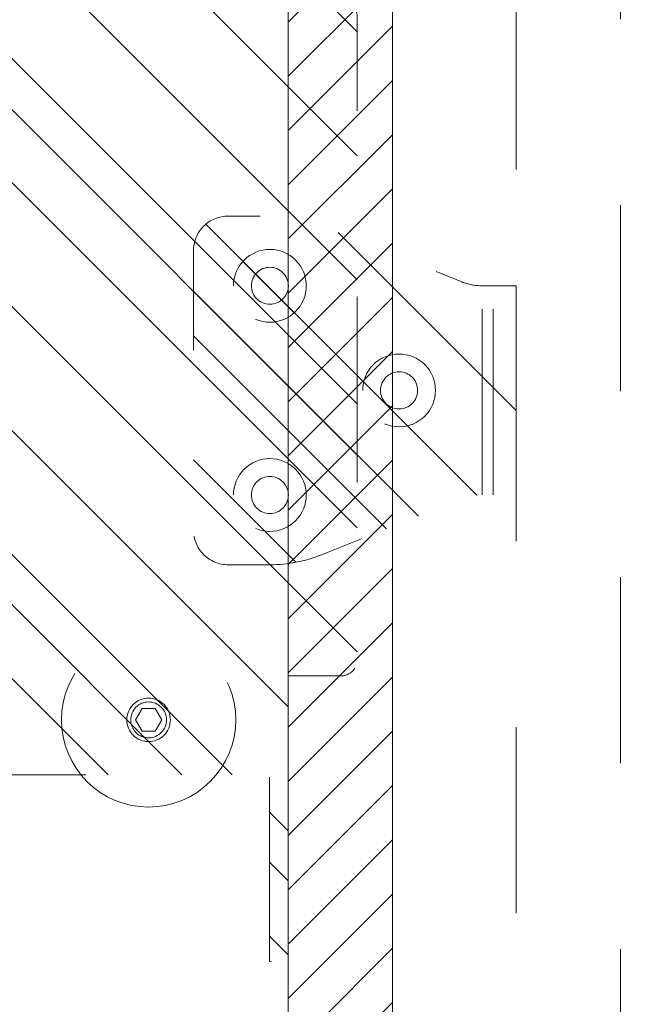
# Model space of a CAD drawing. Header units: inches. Extents: x -462 to -293, y -254 to -12.
# Tile 58 of 89: x -353.15 to -348.67, y -50.66 to -43.6. Entities that reach past the tile are written whole.
import ezdxf

# ---------------------------------------------------------------- set-up
doc = ezdxf.new("R2010")
doc.units = ezdxf.units.IN
doc.header["$LTSCALE"] = 32
doc.header["$MEASUREMENT"] = 0
doc.linetypes.add('Dash Style-1', pattern=[0.083328, 0.041656, -0.041672])
for name, color, linetype, lineweight in [('DashLine', 7, 'Dash Style-1', 13), ('DashLineFill', 7, 'Dash Style-1', 13), ('Drawing', 7, 'Continuous', 18), ('Metal-Black', 7, 'Continuous', 18), ('None', 7, 'Continuous', 18), ('SolidLine', 7, 'Continuous', 15), ('Wood_1-H', 7, 'Continuous', 13)]:
    doc.layers.add(name, color=color, linetype=linetype, lineweight=lineweight)
doc.layers.add('Electrical', color=1, linetype='Dash Style-1', lineweight=15, true_color=0xff0000)
pattern_1 = [(45, (0, 0), (-1.613, 1.9357), []), (45, (-1.0608, 1.0608), (-0.472346, 0.41676), [])]

# ---------------------------------------------------------------- blocks, each defined once
blk = doc.blocks.new('Group-12')
at = {"layer": 'DashLine'}
blk.add_rational_spline([(3.4259, -2.5591), (3.4259, -37.7752), (3.4259, -72.9914), (3.4259, -74.5276), (1.8898, -74.5276), (-11.0287, -74.5473), (-23.9472, -74.5671), (-25.2496, -74.4618), (-25.4762, -73.1751), (-27.4062, -52.6221), (-29.3362, -32.0691), (-29.6454, -28.7795), (-29.6452, -25.4721), (-29.6458, -14.0156), (-29.6464, -2.5591), (-13.1102, -2.5591), (3.4259, -2.5591)], [1, 1, 1, 0.707106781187, 1, 1, 1, 1, 1, 1, 1, 1, 1, 1, 1, 1, 1], degree=2, knots=[0, 0, 0, 0.343773, 0.343773, 0.354376, 0.354376, 0.480484, 0.480484, 0.493239, 0.493239, 0.694763, 0.694763, 0.727018, 0.727018, 0.838741, 0.838741, 1, 1, 1], dxfattribs=at)
at = {"layer": 'SolidLine'}
blk.add_rational_spline([(4.8819, -2.5591), (4.8819, -37.7752), (4.8819, -72.9914), (4.8819, -75.9836), (1.8898, -75.9836), (-11.0237, -76.0038), (-23.9372, -76.0241), (-26.4886, -75.8182), (-26.9262, -73.3111), (-28.8567, -52.7586), (-30.7872, -32.2061), (-31.1014, -28.847), (-31.1022, -25.4721), (-31.1023, -14.0156), (-31.1024, -2.5591), (-13.1102, -2.5591), (4.8819, -2.5591)], [1, 1, 1, 0.707106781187, 1, 1, 1, 1, 1, 1, 1, 1, 1, 1, 1, 1, 1], degree=2, knots=[0, 0, 0, 0.330467, 0.330467, 0.350321, 0.350321, 0.471501, 0.471501, 0.49552, 0.49552, 0.690342, 0.690342, 0.722181, 0.722181, 0.830262, 0.830262, 1, 1, 1], dxfattribs=at)
blk = doc.blocks.new('1BP8DW-Leveler (2D)')
at = {"layer": 'DashLine', "flags": 128}
for points in [[(0.625, 0), (0.622, -0.0613), (0.613, -0.1219), (0.5981, -0.1814), (0.5774, -0.2392), (0.5512, -0.2946), (0.5197, -0.3472), (0.4831, -0.3965), (0.4419, -0.4419), (0.3965, -0.4831), (0.3472, -0.5197), (0.2946, -0.5512), (0.2392, -0.5774), (0.1814, -0.5981), (0.1219, -0.613), (0.0613, -0.622), (0, -0.625), (-0.0613, -0.622), (-0.1219, -0.613), (-0.1814, -0.5981), (-0.2392, -0.5774), (-0.2946, -0.5512), (-0.3472, -0.5197), (-0.3965, -0.4831), (-0.4419, -0.4419), (-0.4831, -0.3965), (-0.5197, -0.3472), (-0.5512, -0.2946), (-0.5774, -0.2392), (-0.5981, -0.1814), (-0.613, -0.1219), (-0.622, -0.0613), (-0.625, 0), (-0.622, 0.0613), (-0.613, 0.1219), (-0.5981, 0.1814), (-0.5774, 0.2392), (-0.5512, 0.2946), (-0.5197, 0.3472), (-0.4831, 0.3965), (-0.4419, 0.4419), (-0.3965, 0.4831), (-0.3472, 0.5197), (-0.2946, 0.5512), (-0.2392, 0.5774), (-0.1814, 0.5981), (-0.1219, 0.613), (-0.0613, 0.622), (0, 0.625), (0.0613, 0.622), (0.1219, 0.613), (0.1814, 0.5981), (0.2392, 0.5774), (0.2946, 0.5512), (0.3472, 0.5197), (0.3965, 0.4831), (0.4419, 0.4419), (0.4831, 0.3965), (0.5197, 0.3472), (0.5512, 0.2946), (0.5774, 0.2392), (0.5981, 0.1814), (0.613, 0.1219), (0.622, 0.0613)], [(0, 0.1562), (0.0153, 0.1555), (0.0305, 0.1532), (0.0454, 0.1495), (0.0598, 0.1444), (0.0737, 0.1378), (0.0868, 0.1299), (0.0991, 0.1208), (0.1105, 0.1105), (0.1208, 0.0991), (0.1299, 0.0868), (0.1378, 0.0737), (0.1444, 0.0598), (0.1495, 0.0454), (0.1532, 0.0305), (0.1555, 0.0153), (0.1562, 0), (0.1555, -0.0153), (0.1532, -0.0305), (0.1495, -0.0454), (0.1444, -0.0598), (0.1378, -0.0737), (0.1299, -0.0868), (0.1208, -0.0991), (0.1105, -0.1105), (0.0991, -0.1208), (0.0868, -0.1299), (0.0737, -0.1378), (0.0598, -0.1444), (0.0454, -0.1495), (0.0305, -0.1532), (0.0153, -0.1555), (0, -0.1562), (-0.0153, -0.1555), (-0.0305, -0.1532), (-0.0454, -0.1495), (-0.0598, -0.1444), (-0.0737, -0.1378), (-0.0868, -0.1299), (-0.0991, -0.1208), (-0.1105, -0.1105), (-0.1208, -0.0991), (-0.1299, -0.0868), (-0.1378, -0.0737), (-0.1444, -0.0598), (-0.1495, -0.0454), (-0.1532, -0.0305), (-0.1555, -0.0153), (-0.1562, 0), (-0.1555, 0.0153), (-0.1532, 0.0305), (-0.1495, 0.0454), (-0.1444, 0.0598), (-0.1378, 0.0737), (-0.1299, 0.0868), (-0.1208, 0.0991), (-0.1105, 0.1105), (-0.0991, 0.1208), (-0.0868, 0.1299), (-0.0737, 0.1378), (-0.0598, 0.1444), (-0.0454, 0.1495), (-0.0305, 0.1532), (-0.0153, 0.1555)], [(0, 0.0937), (-0.0812, 0.0469), (-0.0812, -0.0469), (0, -0.0938), (0.0812, -0.0469), (0.0812, 0.0469)]]:
    blk.add_lwpolyline(points, close=True, dxfattribs=at)
blk = doc.blocks.new('1BRPX6-Util_Bkt_Sm-N (2D)')
at = {"layer": 'DashLineFill', "linetype": 'Continuous', "lineweight": 13}
h = blk.add_hatch(dxfattribs=at)
h.set_pattern_fill('Steel', color=253, style=0, pattern_type=2)
h.set_pattern_definition(pattern_1)
edge = h.paths.add_edge_path()
edge.add_line((-4.4685, 4.4134), (-3.1299, 4.4134))
edge.add_line((-3.1299, 4.4134), (-3.1299, -1.8543))
edge.add_line((-3.1299, -1.8543), (-4.4685, -1.8543))
edge.add_line((-4.4685, -1.8543), (-4.4685, -1.9882))
edge.add_line((-4.4685, -1.9882), (-2.4213, -1.9882))
edge.add_line((-2.4213, -1.9882), (-2.4213, -2.3661))
edge.add_arc((-2.3031, -2.3661), 0.1181, 180, 270)
edge.add_line((-2.3031, -2.4843), (2.3031, -2.4843))
edge.add_arc((2.3031, -2.3661), 0.1181, 270, 360)
edge.add_line((2.4213, -2.3661), (2.4213, -1.9882))
edge.add_line((2.4213, -1.9882), (4.4685, -1.9882))
edge.add_line((4.4685, -1.9882), (4.4685, -1.8543))
edge.add_line((4.4685, -1.8543), (3.1299, -1.8543))
edge.add_line((3.1299, -1.8543), (3.1299, 4.4134))
edge.add_line((3.1299, 4.4134), (4.4685, 4.4134))
edge.add_line((4.4685, 4.4134), (4.4685, 4.5472))
edge.add_line((4.4685, 4.5472), (2.4213, 4.5472))
edge.add_line((2.4213, 4.5472), (2.4213, 4.9252))
edge.add_arc((2.3031, 4.9252), 0.1181, 0, 90)
edge.add_line((2.3031, 5.0433), (-2.3031, 5.0433))
edge.add_arc((-2.3031, 4.9252), 0.1181, 90, 180)
edge.add_line((-2.4213, 4.9252), (-2.4213, 4.5472))
edge.add_line((-2.4213, 4.5472), (-4.4685, 4.5472))
edge.add_line((-4.4685, 4.5472), (-4.4685, 4.4134))
at = {"layer": 'DashLineFill', "flags": 128}
blk.add_lwpolyline([(-4.4685, 4.4134), (-3.1299, 4.4134), (-3.1299, -1.8543), (-4.4685, -1.8543), (-4.4685, -1.9882), (-2.4213, -1.9882), (-2.4213, -2.3661, 0.414214), (-2.3031, -2.4843), (2.3031, -2.4843, 0.414214), (2.4213, -2.3661), (2.4213, -1.9882), (4.4685, -1.9882), (4.4685, -1.8543), (3.1299, -1.8543), (3.1299, 4.4134), (4.4685, 4.4134), (4.4685, 4.5472), (2.4213, 4.5472), (2.4213, 4.9252, 0.414214), (2.3031, 5.0433), (-2.3031, 5.0433, 0.414214), (-2.4213, 4.9252), (-2.4213, 4.5472), (-4.4685, 4.5472)], format="xyb", close=True, dxfattribs=at)
at = {"layer": 'SolidLine', "flags": 128}
blk.add_lwpolyline([(2.7362, 3.4187), (2.7236, 3.4194), (2.7112, 3.4212), (2.6989, 3.4243), (2.687, 3.4285), (2.6756, 3.4339), (2.6648, 3.4404), (2.6547, 3.4479), (2.6454, 3.4564), (2.6369, 3.4657), (2.6294, 3.4759), (2.6229, 3.4867), (2.6175, 3.4981), (2.6133, 3.5099), (2.6102, 3.5222), (2.6083, 3.5346), (2.6077, 3.5472), (2.6083, 3.5598), (2.6102, 3.5723), (2.6133, 3.5845), (2.6175, 3.5964), (2.6229, 3.6078), (2.6294, 3.6186), (2.6369, 3.6288), (2.6454, 3.6381), (2.6547, 3.6466), (2.6648, 3.6541), (2.6756, 3.6606), (2.687, 3.666), (2.6989, 3.6702), (2.7112, 3.6733), (2.7236, 3.6751), (2.7362, 3.6757), (2.7488, 3.6751), (2.7613, 3.6733), (2.7735, 3.6702), (2.7854, 3.666), (2.7968, 3.6606), (2.8076, 3.6541), (2.8177, 3.6466), (2.8271, 3.6381), (2.8356, 3.6288), (2.8431, 3.6186), (2.8495, 3.6078), (2.8549, 3.5964), (2.8592, 3.5845), (2.8623, 3.5723), (2.8641, 3.5598), (2.8647, 3.5472), (2.8641, 3.5346), (2.8623, 3.5222), (2.8592, 3.5099), (2.8549, 3.4981), (2.8495, 3.4867), (2.8431, 3.4759), (2.8356, 3.4657), (2.8271, 3.4564), (2.8177, 3.4479), (2.8076, 3.4404), (2.7968, 3.4339), (2.7854, 3.4285), (2.7735, 3.4243), (2.7613, 3.4212), (2.7488, 3.4194)], close=True, dxfattribs=at)
at = {"layer": 'Metal-Black', "color": 7}
blk.add_blockref('1BP8DW-Leveler (2D)', (2.7362, 3.5472), dxfattribs=at)
blk = doc.blocks.new('Group-28')
at = {"layer": 'Electrical', "linetype": 'Continuous', "lineweight": 5, "true_color": 0xdd0000}
h = blk.add_hatch(dxfattribs=at)
h.set_pattern_fill('ElectricalHatch', color=12, style=0, pattern_type=2)
h.set_pattern_definition([(45, (0, 0), (-0.3333333, -0.7222222), [])])
h.paths.add_polyline_path([(-3.0906, -20.0886), (-3.0906, -44.3996), (-3.8386, -44.3996), (-3.8386, -20.0886)])
at = {"layer": 'Electrical', "flags": 128}
blk.add_lwpolyline([(-3.0906, -20.0886), (-3.0906, -44.3996), (-3.8386, -44.3996), (-3.8386, -20.0886)], close=True, dxfattribs=at)
at = {"layer": 'SolidLine', "flags": 128}
for points in [[(-3.8386, -0.748), (-3.8386, -63.7402), (-11.2008, -63.7402), (-11.2008, -0.748)], [(-3.0906, -0.748), (-3.0906, -63.7402), (-3.8386, -63.7402), (-3.8386, -0.748)]]:
    blk.add_lwpolyline(points, close=True, dxfattribs=at)
at = {"layer": 'Wood_1-H', "color": 7, "rotation": 270}
blk.add_blockref('1BRPX6-Util_Bkt_Sm-N (2D)', (-8.3858, -32.2441), dxfattribs=at)
blk = doc.blocks.new('Group-62')
at = {"layer": 'DashLineFill', "linetype": 'Continuous', "lineweight": 13}
h = blk.add_hatch(dxfattribs=at)
h.set_pattern_fill('Steel', color=253, style=0, pattern_type=2)
h.set_pattern_definition(pattern_1)
h.paths.add_polyline_path([(0.75, 2.0255), (0.7756, 2.0243), (0.8009, 2.0205), (0.8257, 2.0143), (0.8499, 2.0056), (0.873, 1.9947), (0.895, 1.9815), (0.9155, 1.9663), (0.9345, 1.9491), (0.9517, 1.9301), (0.967, 1.9095), (0.9801, 1.8876), (0.9911, 1.8644), (0.9997, 1.8403), (1.0059, 1.8155), (1.0097, 1.7901), (1.0109, 1.7646), (1.0097, 1.739), (1.0059, 1.7137), (0.9997, 1.6888), (0.9911, 1.6647), (0.9801, 1.6416), (0.967, 1.6196), (0.9517, 1.599), (0.9345, 1.5801), (0.9155, 1.5629), (0.895, 1.5476), (0.873, 1.5344), (0.8499, 1.5235), (0.8257, 1.5149), (0.8009, 1.5086), (0.7756, 1.5049), (0.75, 1.5036), (0.7244, 1.5049), (0.6991, 1.5086), (0.6743, 1.5149), (0.6501, 1.5235), (0.627, 1.5344), (0.605, 1.5476), (0.5845, 1.5629), (0.5655, 1.5801), (0.5483, 1.599), (0.533, 1.6196), (0.5199, 1.6416), (0.5089, 1.6647), (0.5003, 1.6888), (0.4941, 1.7137), (0.4903, 1.739), (0.4891, 1.7646), (0.4903, 1.7901), (0.4941, 1.8155), (0.5003, 1.8403), (0.5089, 1.8644), (0.5199, 1.8876), (0.533, 1.9095), (0.5483, 1.9301), (0.5655, 1.9491), (0.5845, 1.9663), (0.605, 1.9815), (0.627, 1.9947), (0.6501, 2.0056), (0.6743, 2.0143), (0.6991, 2.0205), (0.7244, 2.0243)])
h = blk.add_hatch(dxfattribs=at)
h.set_pattern_fill('Steel', color=253, style=0, pattern_type=2)
h.set_pattern_definition(pattern_1)
h.paths.add_polyline_path([(0.75, 1.8974), (0.763, 1.8968), (0.7759, 1.8949), (0.7886, 1.8917), (0.8008, 1.8873), (0.8126, 1.8818), (0.8238, 1.875), (0.8343, 1.8673), (0.844, 1.8585), (0.8527, 1.8489), (0.8605, 1.8384), (0.8672, 1.8272), (0.8728, 1.8154), (0.8772, 1.8031), (0.8803, 1.7905), (0.8822, 1.7776), (0.8829, 1.7646), (0.8822, 1.7515), (0.8803, 1.7386), (0.8772, 1.726), (0.8728, 1.7137), (0.8672, 1.7019), (0.8605, 1.6907), (0.8527, 1.6803), (0.844, 1.6706), (0.8343, 1.6619), (0.8238, 1.6541), (0.8126, 1.6474), (0.8008, 1.6418), (0.7886, 1.6374), (0.7759, 1.6342), (0.763, 1.6323), (0.75, 1.6317), (0.737, 1.6323), (0.7241, 1.6342), (0.7114, 1.6374), (0.6992, 1.6418), (0.6874, 1.6474), (0.6762, 1.6541), (0.6657, 1.6619), (0.656, 1.6706), (0.6473, 1.6803), (0.6395, 1.6907), (0.6328, 1.7019), (0.6272, 1.7137), (0.6228, 1.726), (0.6197, 1.7386), (0.6178, 1.7515), (0.6171, 1.7646), (0.6178, 1.7776), (0.6197, 1.7905), (0.6228, 1.8031), (0.6272, 1.8154), (0.6328, 1.8272), (0.6395, 1.8384), (0.6473, 1.8489), (0.656, 1.8585), (0.6657, 1.8673), (0.6762, 1.875), (0.6874, 1.8818), (0.6992, 1.8873), (0.7114, 1.8917), (0.7241, 1.8949), (0.737, 1.8968)])
at = {"layer": 'DashLineFill', "flags": 128}
for points in [[(0.75, 2.0255), (0.7756, 2.0243), (0.8009, 2.0205), (0.8257, 2.0143), (0.8499, 2.0056), (0.873, 1.9947), (0.895, 1.9815), (0.9155, 1.9663), (0.9345, 1.9491), (0.9517, 1.9301), (0.967, 1.9095), (0.9801, 1.8876), (0.9911, 1.8644), (0.9997, 1.8403), (1.0059, 1.8155), (1.0097, 1.7901), (1.0109, 1.7646), (1.0097, 1.739), (1.0059, 1.7137), (0.9997, 1.6888), (0.9911, 1.6647), (0.9801, 1.6416), (0.967, 1.6196), (0.9517, 1.599), (0.9345, 1.5801), (0.9155, 1.5629), (0.895, 1.5476), (0.873, 1.5344), (0.8499, 1.5235), (0.8257, 1.5149), (0.8009, 1.5086), (0.7756, 1.5049), (0.75, 1.5036), (0.7244, 1.5049), (0.6991, 1.5086), (0.6743, 1.5149), (0.6501, 1.5235), (0.627, 1.5344), (0.605, 1.5476), (0.5845, 1.5629), (0.5655, 1.5801), (0.5483, 1.599), (0.533, 1.6196), (0.5199, 1.6416), (0.5089, 1.6647), (0.5003, 1.6888), (0.4941, 1.7137), (0.4903, 1.739), (0.4891, 1.7646), (0.4903, 1.7901), (0.4941, 1.8155), (0.5003, 1.8403), (0.5089, 1.8644), (0.5199, 1.8876), (0.533, 1.9095), (0.5483, 1.9301), (0.5655, 1.9491), (0.5845, 1.9663), (0.605, 1.9815), (0.627, 1.9947), (0.6501, 2.0056), (0.6743, 2.0143), (0.6991, 2.0205), (0.7244, 2.0243)], [(0.75, 1.8974), (0.763, 1.8968), (0.7759, 1.8949), (0.7886, 1.8917), (0.8008, 1.8873), (0.8126, 1.8818), (0.8238, 1.875), (0.8343, 1.8673), (0.844, 1.8585), (0.8527, 1.8489), (0.8605, 1.8384), (0.8672, 1.8272), (0.8728, 1.8154), (0.8772, 1.8031), (0.8803, 1.7905), (0.8822, 1.7776), (0.8829, 1.7646), (0.8822, 1.7515), (0.8803, 1.7386), (0.8772, 1.726), (0.8728, 1.7137), (0.8672, 1.7019), (0.8605, 1.6907), (0.8527, 1.6803), (0.844, 1.6706), (0.8343, 1.6619), (0.8238, 1.6541), (0.8126, 1.6474), (0.8008, 1.6418), (0.7886, 1.6374), (0.7759, 1.6342), (0.763, 1.6323), (0.75, 1.6317), (0.737, 1.6323), (0.7241, 1.6342), (0.7114, 1.6374), (0.6992, 1.6418), (0.6874, 1.6474), (0.6762, 1.6541), (0.6657, 1.6619), (0.656, 1.6706), (0.6473, 1.6803), (0.6395, 1.6907), (0.6328, 1.7019), (0.6272, 1.7137), (0.6228, 1.726), (0.6197, 1.7386), (0.6178, 1.7515), (0.6171, 1.7646), (0.6178, 1.7776), (0.6197, 1.7905), (0.6228, 1.8031), (0.6272, 1.8154), (0.6328, 1.8272), (0.6395, 1.8384), (0.6473, 1.8489), (0.656, 1.8585), (0.6657, 1.8673), (0.6762, 1.875), (0.6874, 1.8818), (0.6992, 1.8873), (0.7114, 1.8917), (0.7241, 1.8949), (0.737, 1.8968)]]:
    blk.add_lwpolyline(points, close=True, dxfattribs=at)
blk = doc.blocks.new('Group-63')
at = {"layer": 'DashLineFill', "linetype": 'Continuous', "lineweight": 13}
h = blk.add_hatch(dxfattribs=at)
h.set_pattern_fill('Steel', color=253, style=0, pattern_type=2)
h.set_pattern_definition(pattern_1)
h.paths.add_polyline_path([(-0.75, 2.0255), (-0.7244, 2.0243), (-0.6991, 2.0205), (-0.6743, 2.0143), (-0.6501, 2.0056), (-0.627, 1.9947), (-0.605, 1.9815), (-0.5845, 1.9663), (-0.5655, 1.9491), (-0.5483, 1.9301), (-0.533, 1.9095), (-0.5199, 1.8876), (-0.5089, 1.8644), (-0.5003, 1.8403), (-0.4941, 1.8155), (-0.4903, 1.7901), (-0.4891, 1.7646), (-0.4903, 1.739), (-0.4941, 1.7137), (-0.5003, 1.6888), (-0.5089, 1.6647), (-0.5199, 1.6416), (-0.533, 1.6196), (-0.5483, 1.599), (-0.5655, 1.5801), (-0.5845, 1.5629), (-0.605, 1.5476), (-0.627, 1.5344), (-0.6501, 1.5235), (-0.6743, 1.5149), (-0.6991, 1.5086), (-0.7244, 1.5049), (-0.75, 1.5036), (-0.7756, 1.5049), (-0.8009, 1.5086), (-0.8257, 1.5149), (-0.8499, 1.5235), (-0.873, 1.5344), (-0.895, 1.5476), (-0.9155, 1.5629), (-0.9345, 1.5801), (-0.9517, 1.599), (-0.967, 1.6196), (-0.9801, 1.6416), (-0.9911, 1.6647), (-0.9997, 1.6888), (-1.0059, 1.7137), (-1.0097, 1.739), (-1.0109, 1.7646), (-1.0097, 1.7901), (-1.0059, 1.8155), (-0.9997, 1.8403), (-0.9911, 1.8644), (-0.9801, 1.8876), (-0.967, 1.9095), (-0.9517, 1.9301), (-0.9345, 1.9491), (-0.9155, 1.9663), (-0.895, 1.9815), (-0.873, 1.9947), (-0.8499, 2.0056), (-0.8257, 2.0143), (-0.8009, 2.0205), (-0.7756, 2.0243)])
h = blk.add_hatch(dxfattribs=at)
h.set_pattern_fill('Steel', color=253, style=0, pattern_type=2)
h.set_pattern_definition(pattern_1)
h.paths.add_polyline_path([(-0.75, 1.8974), (-0.737, 1.8968), (-0.7241, 1.8949), (-0.7114, 1.8917), (-0.6992, 1.8873), (-0.6874, 1.8818), (-0.6762, 1.875), (-0.6657, 1.8673), (-0.656, 1.8585), (-0.6473, 1.8489), (-0.6395, 1.8384), (-0.6328, 1.8272), (-0.6272, 1.8154), (-0.6228, 1.8031), (-0.6197, 1.7905), (-0.6178, 1.7776), (-0.6171, 1.7646), (-0.6178, 1.7515), (-0.6197, 1.7386), (-0.6228, 1.726), (-0.6272, 1.7137), (-0.6328, 1.7019), (-0.6395, 1.6907), (-0.6473, 1.6803), (-0.656, 1.6706), (-0.6657, 1.6619), (-0.6762, 1.6541), (-0.6874, 1.6474), (-0.6992, 1.6418), (-0.7114, 1.6374), (-0.7241, 1.6342), (-0.737, 1.6323), (-0.75, 1.6317), (-0.763, 1.6323), (-0.7759, 1.6342), (-0.7886, 1.6374), (-0.8008, 1.6418), (-0.8126, 1.6474), (-0.8238, 1.6541), (-0.8343, 1.6619), (-0.844, 1.6706), (-0.8527, 1.6803), (-0.8605, 1.6907), (-0.8672, 1.7019), (-0.8728, 1.7137), (-0.8772, 1.726), (-0.8803, 1.7386), (-0.8822, 1.7515), (-0.8829, 1.7646), (-0.8822, 1.7776), (-0.8803, 1.7905), (-0.8772, 1.8031), (-0.8728, 1.8154), (-0.8672, 1.8272), (-0.8605, 1.8384), (-0.8527, 1.8489), (-0.844, 1.8585), (-0.8343, 1.8673), (-0.8238, 1.875), (-0.8126, 1.8818), (-0.8008, 1.8873), (-0.7886, 1.8917), (-0.7759, 1.8949), (-0.763, 1.8968)])
at = {"layer": 'DashLineFill', "flags": 128}
for points in [[(-0.75, 2.0255), (-0.7244, 2.0243), (-0.6991, 2.0205), (-0.6743, 2.0143), (-0.6501, 2.0056), (-0.627, 1.9947), (-0.605, 1.9815), (-0.5845, 1.9663), (-0.5655, 1.9491), (-0.5483, 1.9301), (-0.533, 1.9095), (-0.5199, 1.8876), (-0.5089, 1.8644), (-0.5003, 1.8403), (-0.4941, 1.8155), (-0.4903, 1.7901), (-0.4891, 1.7646), (-0.4903, 1.739), (-0.4941, 1.7137), (-0.5003, 1.6888), (-0.5089, 1.6647), (-0.5199, 1.6416), (-0.533, 1.6196), (-0.5483, 1.599), (-0.5655, 1.5801), (-0.5845, 1.5629), (-0.605, 1.5476), (-0.627, 1.5344), (-0.6501, 1.5235), (-0.6743, 1.5149), (-0.6991, 1.5086), (-0.7244, 1.5049), (-0.75, 1.5036), (-0.7756, 1.5049), (-0.8009, 1.5086), (-0.8257, 1.5149), (-0.8499, 1.5235), (-0.873, 1.5344), (-0.895, 1.5476), (-0.9155, 1.5629), (-0.9345, 1.5801), (-0.9517, 1.599), (-0.967, 1.6196), (-0.9801, 1.6416), (-0.9911, 1.6647), (-0.9997, 1.6888), (-1.0059, 1.7137), (-1.0097, 1.739), (-1.0109, 1.7646), (-1.0097, 1.7901), (-1.0059, 1.8155), (-0.9997, 1.8403), (-0.9911, 1.8644), (-0.9801, 1.8876), (-0.967, 1.9095), (-0.9517, 1.9301), (-0.9345, 1.9491), (-0.9155, 1.9663), (-0.895, 1.9815), (-0.873, 1.9947), (-0.8499, 2.0056), (-0.8257, 2.0143), (-0.8009, 2.0205), (-0.7756, 2.0243)], [(-0.75, 1.8974), (-0.737, 1.8968), (-0.7241, 1.8949), (-0.7114, 1.8917), (-0.6992, 1.8873), (-0.6874, 1.8818), (-0.6762, 1.875), (-0.6657, 1.8673), (-0.656, 1.8585), (-0.6473, 1.8489), (-0.6395, 1.8384), (-0.6328, 1.8272), (-0.6272, 1.8154), (-0.6228, 1.8031), (-0.6197, 1.7905), (-0.6178, 1.7776), (-0.6171, 1.7646), (-0.6178, 1.7515), (-0.6197, 1.7386), (-0.6228, 1.726), (-0.6272, 1.7137), (-0.6328, 1.7019), (-0.6395, 1.6907), (-0.6473, 1.6803), (-0.656, 1.6706), (-0.6657, 1.6619), (-0.6762, 1.6541), (-0.6874, 1.6474), (-0.6992, 1.6418), (-0.7114, 1.6374), (-0.7241, 1.6342), (-0.737, 1.6323), (-0.75, 1.6317), (-0.763, 1.6323), (-0.7759, 1.6342), (-0.7886, 1.6374), (-0.8008, 1.6418), (-0.8126, 1.6474), (-0.8238, 1.6541), (-0.8343, 1.6619), (-0.844, 1.6706), (-0.8527, 1.6803), (-0.8605, 1.6907), (-0.8672, 1.7019), (-0.8728, 1.7137), (-0.8772, 1.726), (-0.8803, 1.7386), (-0.8822, 1.7515), (-0.8829, 1.7646), (-0.8822, 1.7776), (-0.8803, 1.7905), (-0.8772, 1.8031), (-0.8728, 1.8154), (-0.8672, 1.8272), (-0.8605, 1.8384), (-0.8527, 1.8489), (-0.844, 1.8585), (-0.8343, 1.8673), (-0.8238, 1.875), (-0.8126, 1.8818), (-0.8008, 1.8873), (-0.7886, 1.8917), (-0.7759, 1.8949), (-0.763, 1.8968)]]:
    blk.add_lwpolyline(points, close=True, dxfattribs=at)
blk = doc.blocks.new('Group-64')
at = {"layer": 'DashLineFill', "linetype": 'Continuous', "lineweight": 13}
h = blk.add_hatch(dxfattribs=at)
h.set_pattern_fill('Steel', color=253, style=0, pattern_type=2)
h.set_pattern_definition(pattern_1)
h.paths.add_polyline_path([(0, 1.0991), (0.0256, 1.0979), (0.0509, 1.0941), (0.0757, 1.0879), (0.0999, 1.0793), (0.123, 1.0683), (0.145, 1.0552), (0.1655, 1.0399), (0.1845, 1.0227), (0.2017, 1.0037), (0.217, 0.9832), (0.2301, 0.9612), (0.2411, 0.938), (0.2497, 0.9139), (0.2559, 0.8891), (0.2597, 0.8638), (0.2609, 0.8382), (0.2597, 0.8126), (0.2559, 0.7873), (0.2497, 0.7624), (0.2411, 0.7383), (0.2301, 0.7152), (0.217, 0.6932), (0.2017, 0.6726), (0.1845, 0.6537), (0.1655, 0.6365), (0.145, 0.6212), (0.123, 0.6081), (0.0999, 0.5971), (0.0757, 0.5885), (0.0509, 0.5823), (0.0256, 0.5785), (0, 0.5772), (-0.0256, 0.5785), (-0.0509, 0.5823), (-0.0757, 0.5885), (-0.0999, 0.5971), (-0.123, 0.6081), (-0.145, 0.6212), (-0.1655, 0.6365), (-0.1845, 0.6537), (-0.2017, 0.6726), (-0.217, 0.6932), (-0.2301, 0.7152), (-0.2411, 0.7383), (-0.2497, 0.7624), (-0.2559, 0.7873), (-0.2597, 0.8126), (-0.2609, 0.8382), (-0.2597, 0.8638), (-0.2559, 0.8891), (-0.2497, 0.9139), (-0.2411, 0.938), (-0.2301, 0.9612), (-0.217, 0.9832), (-0.2017, 1.0037), (-0.1845, 1.0227), (-0.1655, 1.0399), (-0.145, 1.0552), (-0.123, 1.0683), (-0.0999, 1.0793), (-0.0757, 1.0879), (-0.0509, 1.0941), (-0.0256, 1.0979)])
h = blk.add_hatch(dxfattribs=at)
h.set_pattern_fill('Steel', color=253, style=0, pattern_type=2)
h.set_pattern_definition(pattern_1)
h.paths.add_polyline_path([(0, 0.9711), (0.013, 0.9704), (0.0259, 0.9685), (0.0386, 0.9653), (0.0508, 0.9609), (0.0626, 0.9554), (0.0738, 0.9487), (0.0843, 0.9409), (0.094, 0.9321), (0.1027, 0.9225), (0.1105, 0.912), (0.1172, 0.9008), (0.1228, 0.889), (0.1272, 0.8768), (0.1303, 0.8641), (0.1322, 0.8512), (0.1329, 0.8382), (0.1322, 0.8252), (0.1303, 0.8123), (0.1272, 0.7996), (0.1228, 0.7873), (0.1172, 0.7756), (0.1105, 0.7644), (0.1027, 0.7539), (0.094, 0.7442), (0.0843, 0.7355), (0.0738, 0.7277), (0.0626, 0.721), (0.0508, 0.7154), (0.0386, 0.711), (0.0259, 0.7079), (0.013, 0.706), (0, 0.7053), (-0.013, 0.706), (-0.0259, 0.7079), (-0.0386, 0.711), (-0.0508, 0.7154), (-0.0626, 0.721), (-0.0738, 0.7277), (-0.0843, 0.7355), (-0.094, 0.7442), (-0.1027, 0.7539), (-0.1105, 0.7644), (-0.1172, 0.7756), (-0.1228, 0.7873), (-0.1272, 0.7996), (-0.1303, 0.8123), (-0.1322, 0.8252), (-0.1329, 0.8382), (-0.1322, 0.8512), (-0.1303, 0.8641), (-0.1272, 0.8768), (-0.1228, 0.889), (-0.1172, 0.9008), (-0.1105, 0.912), (-0.1027, 0.9225), (-0.094, 0.9321), (-0.0843, 0.9409), (-0.0738, 0.9487), (-0.0626, 0.9554), (-0.0508, 0.9609), (-0.0386, 0.9653), (-0.0259, 0.9685), (-0.013, 0.9704)])
at = {"layer": 'DashLineFill', "flags": 128}
for points in [[(0, 1.0991), (0.0256, 1.0979), (0.0509, 1.0941), (0.0757, 1.0879), (0.0999, 1.0793), (0.123, 1.0683), (0.145, 1.0552), (0.1655, 1.0399), (0.1845, 1.0227), (0.2017, 1.0037), (0.217, 0.9832), (0.2301, 0.9612), (0.2411, 0.938), (0.2497, 0.9139), (0.2559, 0.8891), (0.2597, 0.8638), (0.2609, 0.8382), (0.2597, 0.8126), (0.2559, 0.7873), (0.2497, 0.7624), (0.2411, 0.7383), (0.2301, 0.7152), (0.217, 0.6932), (0.2017, 0.6726), (0.1845, 0.6537), (0.1655, 0.6365), (0.145, 0.6212), (0.123, 0.6081), (0.0999, 0.5971), (0.0757, 0.5885), (0.0509, 0.5823), (0.0256, 0.5785), (0, 0.5772), (-0.0256, 0.5785), (-0.0509, 0.5823), (-0.0757, 0.5885), (-0.0999, 0.5971), (-0.123, 0.6081), (-0.145, 0.6212), (-0.1655, 0.6365), (-0.1845, 0.6537), (-0.2017, 0.6726), (-0.217, 0.6932), (-0.2301, 0.7152), (-0.2411, 0.7383), (-0.2497, 0.7624), (-0.2559, 0.7873), (-0.2597, 0.8126), (-0.2609, 0.8382), (-0.2597, 0.8638), (-0.2559, 0.8891), (-0.2497, 0.9139), (-0.2411, 0.938), (-0.2301, 0.9612), (-0.217, 0.9832), (-0.2017, 1.0037), (-0.1845, 1.0227), (-0.1655, 1.0399), (-0.145, 1.0552), (-0.123, 1.0683), (-0.0999, 1.0793), (-0.0757, 1.0879), (-0.0509, 1.0941), (-0.0256, 1.0979)], [(0, 0.9711), (0.013, 0.9704), (0.0259, 0.9685), (0.0386, 0.9653), (0.0508, 0.9609), (0.0626, 0.9554), (0.0738, 0.9487), (0.0843, 0.9409), (0.094, 0.9321), (0.1027, 0.9225), (0.1105, 0.912), (0.1172, 0.9008), (0.1228, 0.889), (0.1272, 0.8768), (0.1303, 0.8641), (0.1322, 0.8512), (0.1329, 0.8382), (0.1322, 0.8252), (0.1303, 0.8123), (0.1272, 0.7996), (0.1228, 0.7873), (0.1172, 0.7756), (0.1105, 0.7644), (0.1027, 0.7539), (0.094, 0.7442), (0.0843, 0.7355), (0.0738, 0.7277), (0.0626, 0.721), (0.0508, 0.7154), (0.0386, 0.711), (0.0259, 0.7079), (0.013, 0.706), (0, 0.7053), (-0.013, 0.706), (-0.0259, 0.7079), (-0.0386, 0.711), (-0.0508, 0.7154), (-0.0626, 0.721), (-0.0738, 0.7277), (-0.0843, 0.7355), (-0.094, 0.7442), (-0.1027, 0.7539), (-0.1105, 0.7644), (-0.1172, 0.7756), (-0.1228, 0.7873), (-0.1272, 0.7996), (-0.1303, 0.8123), (-0.1322, 0.8252), (-0.1329, 0.8382), (-0.1322, 0.8512), (-0.1303, 0.8641), (-0.1272, 0.8768), (-0.1228, 0.889), (-0.1172, 0.9008), (-0.1105, 0.912), (-0.1027, 0.9225), (-0.094, 0.9321), (-0.0843, 0.9409), (-0.0738, 0.9487), (-0.0626, 0.9554), (-0.0508, 0.9609), (-0.0386, 0.9653), (-0.0259, 0.9685), (-0.013, 0.9704)]]:
    blk.add_lwpolyline(points, close=True, dxfattribs=at)
blk = doc.blocks.new('SlateModestyBracket (2D)')
at = {"layer": 'DashLineFill', "linetype": 'Continuous', "lineweight": 13}
h = blk.add_hatch(dxfattribs=at)
h.set_pattern_fill('Steel', color=253, style=0, pattern_type=2)
h.set_pattern_definition(pattern_1)
edge = h.paths.add_edge_path()
edge.add_line((0.75, 0), (-0.75, 0))
edge.add_line((-0.75, 0), (-0.75, 0.2433))
edge.add_arc((-1.1437, 0.2433), 0.3937, 0, 21.74517)
edge.add_line((-0.778, 0.3892), (-1.1788, 1.3941))
edge.add_arc((-0.25, 1.7646), 1, 180, 201.74517, ccw=False)
edge.add_line((-1.25, 1.7646), (-1.25, 2.063))
edge.add_arc((-1, 2.063), 0.25, 90, 180, ccw=False)
edge.add_line((-1, 2.313), (1, 2.313))
edge.add_arc((1, 2.063), 0.25, 0, 90, ccw=False)
edge.add_line((1.25, 2.063), (1.25, 1.7646))
edge.add_arc((0.25, 1.7646), 1, 338.25483, 360, ccw=False)
edge.add_line((1.1788, 1.3941), (0.778, 0.3892))
edge.add_arc((1.1437, 0.2433), 0.3937, 158.25483, 180)
edge.add_line((0.75, 0.2433), (0.75, 0))
at = {"layer": 'DashLineFill', "transparency": 33554687}
for p, q in [((-0.75, 0.2433), (0.75, 0.2433)), ((-0.75, 0.1646), (0.75, 0.1646))]:
    blk.add_line(p, q, dxfattribs=at)
at = {"layer": 'DashLineFill', "flags": 128}
blk.add_lwpolyline([(0.75, 0), (-0.75, 0), (-0.75, 0.2433, 0.095167), (-0.778, 0.3892), (-1.1788, 1.3941, -0.095167), (-1.25, 1.7646), (-1.25, 2.063, -0.414214), (-1, 2.313), (1, 2.313, -0.414214), (1.25, 2.063), (1.25, 1.7646, -0.095167), (1.1788, 1.3941), (0.778, 0.3892, 0.095167), (0.75, 0.2433)], format="xyb", close=True, dxfattribs=at)
at = {"layer": 'DashLineFill', "color": 7}
for name in ['Group-63', 'Group-62', 'Group-64']:
    blk.add_blockref(name, (0, 0), dxfattribs=at)
blk = doc.blocks.new('Group-65')
at = {"layer": 'DashLine', "flags": 128}
blk.add_lwpolyline([(-2.2047, -63.0315), (-2.2047, -2.2047), (-1.4567, -2.2047), (-1.4567, -63.0315)], close=True, dxfattribs=at)
at = {"layer": 'DashLine', "color": 7, "rotation": 90}
blk.add_blockref('SlateModestyBracket (2D)', (-2.2047, -32.6181), dxfattribs=at)
blk = doc.blocks.new('Group-66')
at = {"layer": 'None'}
for name in ['Group-28', 'Group-65', 'Group-12']:
    blk.add_blockref(name, (0, 0), dxfattribs=at)
blk = doc.blocks.new('SL Runoff Utility L Desk2 (2D)')
at = {"layer": 'None'}
blk.add_blockref('Group-66', (0, 0), dxfattribs=at)
at = {"layer": 'Drawing', "color": 0, "flags": 1}
for tag in ['Tag', 'Catalog', 'Option1', 'Option2', 'Option3', 'Option4', 'Option5', 'Option6', 'Option7', 'Option8', 'Option9', 'Option10', 'Option11', 'Option12', 'Custom', 'FinishGroup', 'Discount', 'Item2', 'Item3', 'Item6', 'Item8', 'Item9', 'Item10', 'Item12', 'Item13', 'Item16', 'Item18', 'Item19', 'Item20', 'Item21', 'Item22', 'Item23', 'Item24', 'Item25', 'Item1', 'Item4', 'Item5', 'Item7', 'Item11', 'Item14', 'Item15', 'Item17']:
    blk.add_attdef(tag, (-64.7795, -74.6855), '', height=0.00709, dxfattribs=at)

msp = doc.modelspace()

# ---------------------------------------------------------------- block references
at = {"layer": 'Drawing'}
msp.add_blockref('SL Runoff Utility L Desk2 (2D)', (-347.3885, -13.6389), dxfattribs=at)

doc.saveas('drawing.dxf')
